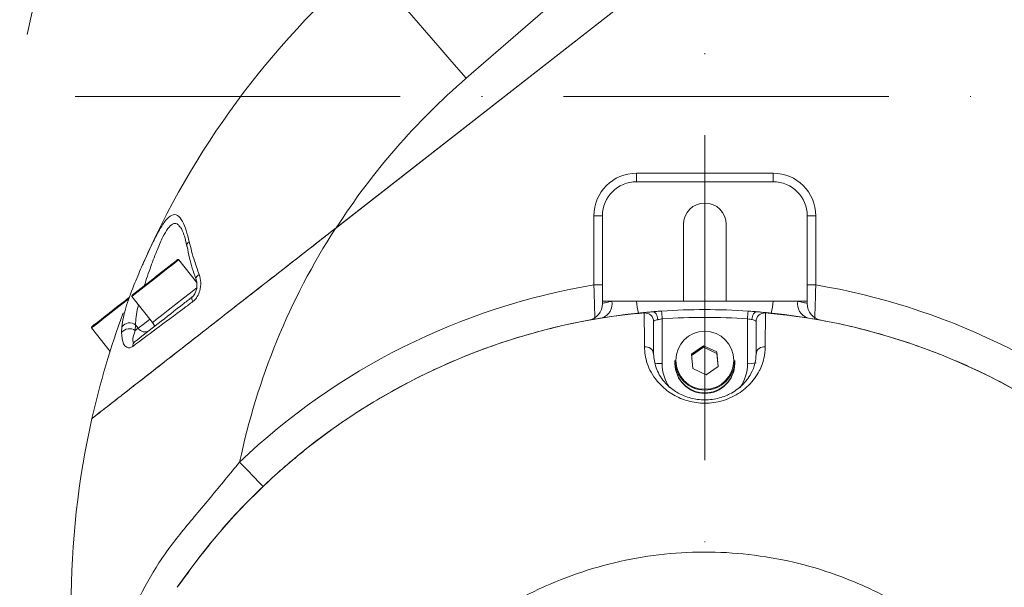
# Model space of a CAD drawing. Header units: millimetres. Extents: x 809 to 6054, y -5716 to -1261.
# Tile 32 of 94: x 2494 to 2609, y -2370 to -2304. Entities that reach past the tile are written whole.
import ezdxf

# ---------------------------------------------------------------- set-up
doc = ezdxf.new("R2010")
doc.units = ezdxf.units.MM
doc.header["$LTSCALE"] = 0.3175
doc.linetypes.add('ACAD_ISO10W100', pattern=[18, 12, -3, 0, -3])
doc.linetypes.add('CENTER2', pattern=[28.574999, 19.049999, -3.175, 3.175, -3.175])
for name, color, linetype, lineweight in [('1轮廓实线层', 7, 'Continuous', 18), ('7标注层', 4, 'Continuous', 13), ('中心线', 4, 'ACAD_ISO10W100', 20), ('细点划线', 6, 'CENTER2', 18)]:
    doc.layers.add(name, color=color, linetype=linetype, lineweight=lineweight)
doc.styles.add('标准汉字', font='gbenor.shx', dxfattribs={"bigfont": 'gbcbig.shx'})
doc.dimstyles.new('M1：10', dxfattribs={"dimscale": 10, "dimtxt": 3.5, "dimasz": 2.5, "dimexe": 2, "dimexo": 0, "dimgap": 1.5, "dimtad": 1, "dimdec": 4, "dimdsep": 46, "dimtxsty": '标准汉字', "dimcen": 5, "dimdle": 5, "dimclrd": 1, "dimclre": 1, "dimclrt": 256, "dimadec": 4, "dimazin": 2, "dimtfac": 1, "dimtdec": 4, "dimtmove": 0, "dimatfit": 3, "dimfxl": 1, "dimtolj": 1, "dimarcsym": 0})

# ---------------------------------------------------------------- blocks, each defined once
blk = doc.blocks.new('*D2')
at = {"layer": '7标注层', "color": 1, "lineweight": -2, "transparency": 16777216}
for p, q in [((2574.24, -1966.55), (2574.24, -1793.65)), ((3504.76, -2862.69), (3504.76, -1793.65)), ((3479.76, -1813.65), (2599.24, -1813.65))]:
    blk.add_line(p, q, dxfattribs=at)
at = {"layer": '7标注层', "color": 1, "transparency": 16777216}
for points in [[(2599.24, -1809.48), (2599.24, -1817.81), (2574.24, -1813.65)], [(3479.76, -1817.81), (3479.76, -1809.48), (3504.76, -1813.65)]]:
    blk.add_solid(points, dxfattribs=at)
at = {"layer": 'Defpoints', "color": 0, "transparency": 16777216}
for p in [(2574.24, -1813.65), (2574.24, -1966.55), (3504.76, -2862.69)]:
    blk.add_point(p, dxfattribs=at)
at = {"layer": '7标注层', "transparency": 16777216, "insert": (2968.02, -1781.15), "char_height": 35, "attachment_point": 5, "style": '标准汉字'}
blk.add_mtext('\\A1;930.5', dxfattribs=at)
blk = doc.blocks.new('*D3')
at = {"layer": '7标注层', "color": 1, "lineweight": -2, "transparency": 16777216}
for p, q in [((1643.72, -2862.69), (1643.72, -1793.65)), ((2574.24, -2212.74), (2574.24, -1793.65)), ((2549.24, -1813.65), (1668.72, -1813.65))]:
    blk.add_line(p, q, dxfattribs=at)
at = {"layer": '7标注层', "color": 1, "transparency": 16777216}
for points in [[(1668.72, -1809.48), (1668.72, -1817.81), (1643.72, -1813.65)], [(2549.24, -1817.81), (2549.24, -1809.48), (2574.24, -1813.65)]]:
    blk.add_solid(points, dxfattribs=at)
at = {"layer": 'Defpoints', "color": 0, "transparency": 16777216}
for p in [(1643.72, -1813.65), (2574.24, -2212.74), (1643.72, -2862.69)]:
    blk.add_point(p, dxfattribs=at)
at = {"layer": '7标注层', "transparency": 16777216, "insert": (2108.98, -1781.15), "char_height": 35, "attachment_point": 5, "style": '标准汉字'}
blk.add_mtext('\\A1;930.5', dxfattribs=at)
blk = doc.blocks.new('*D4')
at = {"layer": '7标注层', "color": 1, "lineweight": -2, "transparency": 16777216}
for p, q in [((2574.24, -1932.17), (1454.4, -1932.17)), ((1474.4, -3227.69), (1474.4, -1957.17)), ((2364.24, -3252.69), (1454.4, -3252.69))]:
    blk.add_line(p, q, dxfattribs=at)
at = {"layer": '7标注层', "color": 1, "transparency": 16777216}
for points in [[(1478.56, -1957.17), (1470.23, -1957.17), (1474.4, -1932.17)], [(1470.23, -3227.69), (1478.56, -3227.69), (1474.4, -3252.69)]]:
    blk.add_solid(points, dxfattribs=at)
at = {"layer": 'Defpoints', "color": 0, "transparency": 16777216}
for p in [(1474.4, -1932.17), (2574.24, -1932.17), (2364.24, -3252.69)]:
    blk.add_point(p, dxfattribs=at)
at = {"layer": '7标注层', "transparency": 16777216, "insert": (1441.9, -2592.43), "char_height": 35, "attachment_point": 5, "rotation": 90, "style": '标准汉字'}
blk.add_mtext('\\A1;1320.5', dxfattribs=at)
blk = doc.blocks.new('*D7')
at = {"layer": '7标注层', "color": 1, "lineweight": -2, "transparency": 16777216}
for p, q in [((2574.24, -1932.17), (3613.47, -1932.17)), ((3593.47, -2837.69), (3593.47, -1957.17)), ((3489.76, -2862.69), (3613.47, -2862.69))]:
    blk.add_line(p, q, dxfattribs=at)
at = {"layer": '7标注层', "color": 1, "transparency": 16777216}
for points in [[(3597.64, -1957.17), (3589.31, -1957.17), (3593.47, -1932.17)], [(3589.31, -2837.69), (3597.64, -2837.69), (3593.47, -2862.69)]]:
    blk.add_solid(points, dxfattribs=at)
at = {"layer": 'Defpoints', "color": 0, "transparency": 16777216}
for p in [(2574.24, -1932.17), (3593.47, -1932.17), (3489.76, -2862.69)]:
    blk.add_point(p, dxfattribs=at)
at = {"layer": '7标注层', "transparency": 16777216, "insert": (3560.97, -2397.43), "char_height": 35, "attachment_point": 5, "rotation": 90, "style": '标准汉字'}
blk.add_mtext('\\A1;930.5', dxfattribs=at)
blk = doc.blocks.new('*D17')
at = {"layer": '7标注层', "color": 1, "lineweight": -2, "transparency": 16777216}
for p, q in [((2574.24, -2202.74), (2574.24, -2179.43)), ((2670.83, -2386.8), (2799.55, -2352.32))]:
    blk.add_line(p, q, dxfattribs=at)
blk.add_arc((2574.24, -2412.69), 213.26, 21.7206, 83.2794, dxfattribs=at)
at = {"layer": '7标注层', "color": 1, "transparency": 16777216}
for points in [[(2599.44, -2196.74), (2598.95, -2205.05), (2574.24, -2199.43)], [(2768.4, -2335.08), (2776.31, -2332.45), (2780.23, -2357.49)]]:
    blk.add_solid(points, dxfattribs=at)
at = {"layer": 'Defpoints', "color": 0, "transparency": 16777216}
for p in [(2574.24, -2202.74), (2704.06, -2243.5), (2670.83, -2386.8), (2574.24, -2412.69), (2574.24, -3258.33)]:
    blk.add_point(p, dxfattribs=at)
at = {"layer": '7标注层', "transparency": 16777216, "insert": (2723.85, -2217.71), "char_height": 35, "attachment_point": 5, "rotation": 322.5, "style": '标准汉字'}
blk.add_mtext('\\A1;75%%d', dxfattribs=at)
blk = doc.blocks.new('*D18')
at = {"layer": '7标注层', "color": 1, "lineweight": -2, "transparency": 16777216}
for p, q in [((2574.24, -2202.74), (2574.24, -2179.1)), ((2471.23, -2412.69), (2340.66, -2412.69))]:
    blk.add_line(p, q, dxfattribs=at)
blk.add_arc((2574.24, -2412.69), 213.58, 96.7103, 173.2897, dxfattribs=at)
at = {"layer": '7标注层', "color": 1, "transparency": 16777216}
for points in [[(2549.53, -2204.73), (2549.04, -2196.41), (2574.24, -2199.1)], [(2357.96, -2387.49), (2366.28, -2387.97), (2360.66, -2412.69)]]:
    blk.add_solid(points, dxfattribs=at)
at = {"layer": 'Defpoints', "color": 0, "transparency": 16777216}
for p in [(2574.24, -2202.74), (2423.22, -2261.66), (2471.23, -2412.69), (2660.98, -2412.69), (2574.24, -3258.33)]:
    blk.add_point(p, dxfattribs=at)
at = {"layer": '7标注层', "transparency": 16777216, "insert": (2400.23, -2238.68), "char_height": 35, "attachment_point": 5, "rotation": 45, "style": '标准汉字'}
blk.add_mtext('\\A1;90%%d', dxfattribs=at)
blk = doc.blocks.new('*D19')
at = {"layer": '7标注层', "color": 1, "lineweight": -2, "transparency": 16777216}
for p, q in [((3017.26, -2265.97), (2965.61, -2176.5)), ((3171.77, -2312.69), (3201.49, -2312.69))]:
    blk.add_line(p, q, dxfattribs=at)
blk.add_arc((3044.23, -2312.69), 137.25, 10.4505, 109.5495, dxfattribs=at)
at = {"layer": '7标注层', "color": 1, "transparency": 16777216}
for points in [[(2996.56, -2179.56), (3000.05, -2187.13), (2975.61, -2193.82)], [(3175.06, -2288.17), (3183.36, -2287.41), (3181.49, -2312.69)]]:
    blk.add_solid(points, dxfattribs=at)
at = {"layer": 'Defpoints', "color": 0, "transparency": 16777216}
for p in [(3112.86, -2193.82), (3017.26, -2265.97), (2385.95, -2312.69), (3044.25, -2312.71), (3171.77, -2312.69)]:
    blk.add_point(p, dxfattribs=at)
at = {"layer": '7标注层', "transparency": 16777216, "insert": (3129.11, -2165.67), "char_height": 35, "attachment_point": 5, "rotation": 330, "style": '标准汉字'}
blk.add_mtext('\\A1;120%%d', dxfattribs=at)
blk = doc.blocks.new('*D20')
at = {"layer": '7标注层', "color": 1, "lineweight": -2, "transparency": 16777216}
for p, q in [((3171.77, -2312.69), (3203.17, -2312.69)), ((3017.26, -2359.41), (2964.76, -2450.33))]:
    blk.add_line(p, q, dxfattribs=at)
blk.add_arc((3044.23, -2312.69), 138.94, 250.3236, 349.6764, dxfattribs=at)
at = {"layer": '7标注层', "color": 1, "transparency": 16777216}
for points in [[(3185.07, -2337.96), (3176.77, -2337.21), (3183.17, -2312.69)], [(2999.2, -2439.73), (2995.7, -2447.29), (2974.76, -2433.01)]]:
    blk.add_solid(points, dxfattribs=at)
at = {"layer": 'Defpoints', "color": 0, "transparency": 16777216}
for p in [(2385.95, -2312.69), (3044.25, -2312.66), (3171.77, -2312.69), (3017.26, -2359.41), (3113.7, -2433.01)]:
    blk.add_point(p, dxfattribs=at)
at = {"layer": '7标注层', "transparency": 16777216, "insert": (3097.45, -2404.86), "char_height": 35, "attachment_point": 5, "rotation": 30, "style": '标准汉字'}
blk.add_mtext('\\A1;120%%d', dxfattribs=at)

msp = doc.modelspace()

# ---------------------------------------------------------------- linework, layer by layer
at = {"layer": '1轮廓实线层'}
for p, q in [((2582.88483, -2287.58328), (2530.95156, -2328.15801)), ((2531.04482, -2328.08517), (2582.74275, -2287.69432)), ((2546.26588, -2310.56325), (2555.25877, -2302.77787)), ((2566.24147, -2322.6866), (2566.24147, -2321.68655)), ((2582.24147, -2321.68655), (2566.24147, -2321.68655)), ((2582.24147, -2322.6866), (2582.24147, -2321.68655)), ((2566.24147, -2322.6866), (2582.24147, -2322.6866)), ((2562.24147, -2326.68661), (2561.24147, -2326.68661)), ((2561.24147, -2326.68661), (2561.24147, -2334.79534)), ((2562.24147, -2336.6866), (2562.24147, -2326.68661)), ((2586.24147, -2326.68661), (2586.24147, -2336.6866)), ((2586.24147, -2326.68661), (2587.24147, -2326.68661)), ((2587.24147, -2334.79534), (2587.24147, -2326.68661)), ((2571.74147, -2336.6866), (2571.74147, -2327.68659)), ((2576.74147, -2327.68659), (2576.74147, -2336.6866)), ((2513.53444, -2330.27475), (2513.53731, -2330.28679)), ((2512.60439, -2331.83263), (2514.67276, -2334.48003)), ((2562.24147, -2334.79534), (2561.24147, -2334.79534)), ((2586.24147, -2334.79534), (2587.24147, -2334.79534)), ((2509.4894, -2339.2155), (2507.08832, -2336.14229)), ((2562.24147, -2336.6866), (2562.24147, -2336.97002)), ((2563.32859, -2336.6866), (2562.24147, -2336.6866)), ((2566.24147, -2336.6866), (2563.32859, -2336.6866)), ((2582.24147, -2336.6866), (2566.24147, -2336.6866)), ((2585.15435, -2336.6866), (2582.24147, -2336.6866)), ((2586.24147, -2336.6866), (2585.15435, -2336.6866)), ((2586.24147, -2336.97002), (2586.24147, -2336.6866)), ((2568.24147, -2339.07495), (2568.24147, -2342.90223)), ((2569.24147, -2338.76853), (2569.24147, -2344.01767)), ((2579.24147, -2344.01767), (2579.24147, -2338.76853)), ((2580.24147, -2339.07495), (2580.24147, -2342.90223)), ((2504.52693, -2342.60945), (2502.36025, -2339.83622)), ((2505.90961, -2339.6989), (2505.88213, -2340.37118)), ((2507.48276, -2340.14879), (2507.51836, -2339.48593)), ((2507.82644, -2339.88027), (2507.48276, -2340.14879)), ((2507.51836, -2339.48593), (2507.82644, -2339.88027)), ((2509.79723, -2339.60955), (2509.4894, -2339.2155)), ((2572.68262, -2342.90133), (2574.09156, -2341.91857)), ((2572.69704, -2343.0656), (2574.09156, -2342.09286)), ((2574.09156, -2341.91857), (2575.65041, -2342.64271)), ((2574.09156, -2342.09286), (2574.09156, -2341.91857)), ((2574.09156, -2342.09286), (2575.65041, -2342.81699)), ((2570.74147, -2343.9741), (2570.74147, -2343.63423)), ((2572.83253, -2344.60829), (2572.68262, -2342.90133)), ((2575.65041, -2342.64271), (2575.80032, -2344.34961)), ((2575.65041, -2342.81699), (2575.65041, -2342.64271)), ((2575.65041, -2342.81699), (2575.7859, -2344.35968)), ((2577.74147, -2343.63423), (2577.74147, -2343.9741)), ((2570.74147, -2344.01767), (2570.74147, -2343.9741)), ((2574.39138, -2345.33243), (2572.83253, -2344.60829)), ((2575.80032, -2344.34961), (2574.39138, -2345.33243)), ((2577.74147, -2343.9741), (2577.74147, -2344.01767))]:
    msp.add_line(p, q, dxfattribs=at)
for points in [[(2534.48446, -2296.9545), (2534.60438, -2297.09302), (2534.96169, -2297.50578), (2535.54912, -2298.18432), (2536.35472, -2299.11487), (2537.36207, -2300.27847), (2538.55069, -2301.6514), (2539.89637, -2303.20583), (2541.3717, -2304.90999), (2542.94667, -2306.72924), (2544.58921, -2308.62652), (2546.26588, -2310.56325)], [(2507.08832, -2336.14229), (2507.09774, -2336.13489), (2507.32062, -2335.96079), (2507.8172, -2335.57282), (2508.53368, -2335.01302), (2509.3924, -2334.34211), (2510.30031, -2333.63281), (2511.15904, -2332.9619), (2511.87551, -2332.40209), (2512.3721, -2332.01413), (2512.59497, -2331.84002), (2512.60439, -2331.83263)], [(2512.46403, -2331.81541), (2512.45487, -2331.82256), (2512.23837, -2331.99172), (2511.75597, -2332.3686), (2511.05997, -2332.91237), (2510.22578, -2333.56415), (2509.3438, -2334.25318), (2508.50961, -2334.90495), (2507.81362, -2335.44873), (2507.33122, -2335.82561), (2507.11471, -2335.99476), (2507.10556, -2336.00192)], [(2514.97751, -2333.57458), (2514.82971, -2333.68711), (2514.71448, -2333.80644), (2514.63698, -2333.92738), (2514.6007, -2334.04438), (2514.60723, -2334.15221), (2514.61399, -2334.17307)], [(2512.24743, -2337.06067), (2513.14297, -2336.36103), (2513.94146, -2335.73721), (2514.55638, -2335.25674), (2514.71241, -2335.13485)], [(2514.68091, -2335.15946), (2514.55638, -2335.25674), (2513.94146, -2335.73721), (2513.14297, -2336.36103), (2512.24743, -2337.06067)], [(2502.36025, -2339.83622), (2502.36968, -2339.82889), (2502.59255, -2339.65473), (2503.08913, -2339.26676), (2503.80561, -2338.70701), (2504.66434, -2338.0361), (2505.57225, -2337.32675), (2506.43097, -2336.65584), (2506.67888, -2336.46218)], [(2506.74959, -2336.28003), (2506.3319, -2336.60637), (2505.49771, -2337.25808), (2504.61574, -2337.94717), (2503.78155, -2338.59889), (2503.08554, -2339.14266), (2502.60315, -2339.51954), (2502.38664, -2339.6887), (2502.37749, -2339.69586)], [(2514.16564, -2336.19653), (2514.1358, -2336.23008), (2514.11633, -2336.27568), (2514.10756, -2336.33272), (2514.10962, -2336.40025), (2514.12247, -2336.4772), (2514.14592, -2336.56226), (2514.17958, -2336.65411), (2514.22292, -2336.75127)], [(2512.24743, -2337.06067), (2511.3519, -2337.76037), (2510.55342, -2338.3842), (2509.9385, -2338.86467), (2509.57379, -2339.14958), (2509.4894, -2339.2155)], [(2509.4894, -2339.2155), (2509.57379, -2339.14958), (2509.9385, -2338.86467), (2510.55342, -2338.3842), (2511.3519, -2337.76037), (2512.24743, -2337.06067)], [(2568.73317, -2338.8565), (2568.70502, -2338.66791), (2568.6592, -2338.48904), (2568.59739, -2338.32644), (2568.52187, -2338.18613), (2568.43541, -2338.07324), (2568.3412, -2337.99194), (2568.2427, -2337.94527), (2568.14356, -2337.9349)], [(2580.33938, -2337.9349), (2580.24024, -2337.94527), (2580.14174, -2337.99194), (2580.04753, -2338.07324), (2579.96108, -2338.18613), (2579.88555, -2338.32644), (2579.82374, -2338.48904), (2579.77792, -2338.66791), (2579.74978, -2338.8565)], [(2509.18156, -2338.82151), (2508.57006, -2339.29925), (2507.82644, -2339.88027)], [(2519.71968, -2355.56023), (2520.09342, -2355.95183), (2520.4641, -2356.34021), (2520.82872, -2356.72228), (2521.18429, -2357.09481), (2521.52791, -2357.45488), (2521.8568, -2357.79945), (2522.16824, -2358.12579), (2522.45971, -2358.43114)]]:
    msp.add_lwpolyline(points, dxfattribs=at)
msp.add_circle((2574.23752, -2343.63445), 3.39575, dxfattribs=at)
for centre, radius, start, end in [((2599.93682, -2372.55867), 100, 130.8835376, 156.5044341), ((2599.93682, -2372.55867), 82, 130.8835376, 147.1555692), ((2566.24147, -2326.68658), 5, 90, 180), ((2582.24147, -2326.68658), 5, 0, 90), ((2566.24147, -2326.68658), 4, 90, 180), ((2582.24147, -2326.68658), 4, 0, 90), ((2574.24147, -2327.68658), 2.5, 0, 180), ((2599.96191, -2372.44766), 82, 147.3083595, 168.1152248), ((2514.09657, -2330.20496), 0.56644, 120.749703, 187.0764165), ((2512.52559, -2331.89421), 0.1, 38, 128), ((2574.24147, -2412.68658), 78.96863, 99.475296, 133.663634), ((2574.24147, -2412.68658), 78.96863, 48.0724309, 80.524704), ((2507.16712, -2336.08071), 0.1, 128, 218), ((2561.64713, -2337.03304), 1.71678, 288.5550315, 11.6422243), ((2576.10806, -2335.9466), 9.8943, 184.2891327, 192.5259027), ((2572.37424, -2335.94654), 9.89494, 347.4745144, 355.7107473), ((2586.83581, -2337.03304), 1.71678, 168.3579002, 251.4450065), ((2574.24147, -2412.68658), 75, 93.8742882, 145.5420048), ((2560.24147, -2336.97), 2, 280.4756817, 0), ((2574.24147, -2412.68658), 75, 86.1257118, 93.8742882), ((2531.91207, -2341.08059), 37.40093, 3.544195, 4.9430137), ((2616.61306, -2341.08372), 37.44323, 175.0577765, 176.4550149), ((2574.24147, -2412.68658), 75, 34.4579952, 86.1257118), ((2588.24147, -2336.97), 2, 180, 259.5243183), ((2599.93682, -2372.55867), 100, 159.8301921, 167.2314443), ((2567.24233, -2339.0761), 0.99914, 0.0657545, 95.4783289), ((2574.24147, -2412.59942), 74, 86.1257118, 93.8742882), ((2581.24061, -2339.0761), 0.99914, 84.5214961, 179.9342264), ((2502.43905, -2339.77468), 0.1, 128, 218), ((2506.79782, -2341.09038), 1.16437, 53.966577, 141.8529523), ((2506.81742, -2340.37371), 1.13114, 51.7072713, 143.3747254), ((2508.60449, -2339.34947), 0.94187, 214.302597, 303.7398687), ((2507.80082, -2341.9441), 0.61124, 130.7289569, 184.9438714), ((2567.29537, -2342.98952), 0.95012, 5.2712703, 98.4702991), ((2581.18757, -2342.98952), 0.95012, 81.5299061, 174.7285244), ((2574.24147, -2343.62493), 3.50001, 180.1523171, 359.8476829), ((2569.16901, -2336.5826), 7.43542, 264.1985729, 270.5583527), ((2574.21027, -2344.0166), 4.9688, 180.0123179, 214.5432192), ((2574.23462, -2343.96835), 3.49316, 180.0942245, 275.1225765), ((2574.24147, -2343.96492), 3.50001, 180.1502705, 359.8497295), ((2574.24147, -2344.00849), 3.50001, 180.1502705, 359.8497295), ((2574.24963, -2343.96836), 3.49185, 274.8773301, 359.9058079), ((2574.27182, -2344.01636), 4.96965, 325.5710303, 359.9849097), ((2579.48973, -2341.08526), 2.9429, 265.1608427, 284.7997489), ((2599.96191, -2372.44766), 100, 167.296651, 180)]:
    msp.add_arc(centre, radius, start, end, dxfattribs=at)
for points, knots in [([(2513.80695, -2329.71816), (2513.6948, -2329.27026), (2513.4669, -2328.36004), (2513.01579, -2327.25525), (2512.44919, -2326.53155), (2511.77191, -2326.50563), (2511.04879, -2327.16923), (2510.28854, -2328.33919), (2509.41947, -2330.03266), (2508.71056, -2331.58567), (2508.30289, -2332.51882), (2508.22773, -2332.69088)], [0, 0, 0, 0, 42576.150410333, 86522.801526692, 135016.791084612, 183843.234865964, 226563.505849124, 268909.985998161, 317285.076255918, 374993.933665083, 388040.324896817, 388040.324896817, 388040.324896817, 388040.324896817]), ([(2508.53064, -2334.8885), (2508.78637, -2334.13165), (2509.27427, -2332.68762), (2510.03129, -2330.69996), (2510.69539, -2329.1721), (2511.29651, -2328.11815), (2511.86219, -2327.55954), (2512.2511, -2327.56872), (2512.54092, -2327.72399), (2512.65369, -2327.89484), (2512.7381, -2328.0227)], [0, 0, 0, 0, 70956.340502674, 135379.983755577, 188319.253017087, 233452.375640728, 277951.238909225, 320505.336607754, 328839.775806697, 353638.847712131, 353638.847712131, 353638.847712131, 353638.847712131]), ([(2502.40974, -2350.45735), (2502.44161, -2350.43244), (2502.50652, -2350.38167), (2503.01852, -2349.98173), (2503.79599, -2349.37432), (2504.94494, -2348.47657), (2506.53626, -2347.23339), (2508.93397, -2345.36005), (2512.05109, -2342.92468), (2515.76008, -2340.02689), (2519.54467, -2337.07009), (2524.61947, -2333.10521), (2528.46532, -2330.1005), (2531.04482, -2328.08517)], [0, 0, 0, 0, 22919.197057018, 46686.282551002, 69581.450692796, 93064.566863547, 125896.41959588, 159647.769187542, 211619.996476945, 264949.402945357, 315714.91147901, 366513.288269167, 469988.881915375, 469988.881915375, 469988.881915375, 469988.881915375]), ([(2530.95156, -2328.15801), (2529.25183, -2329.48599), (2525.85168, -2332.14247), (2520.77171, -2336.11145), (2516.51531, -2339.43682), (2513.11953, -2342.08994), (2510.54118, -2344.10434), (2508.104, -2346.00849), (2506.12429, -2347.55524), (2504.629, -2348.72345), (2503.55439, -2349.56307), (2502.79294, -2350.15797), (2502.4468, -2350.42834), (2502.41864, -2350.45038), (2502.40974, -2350.45735)], [0, 0, 0, 0, 75385.112836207, 150799.920501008, 225923.589683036, 267039.296206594, 308126.992193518, 349583.553804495, 390965.539153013, 419303.908051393, 447608.971209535, 476234.156055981, 504826.278834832, 518044.920586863, 518044.920586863, 518044.920586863, 518044.920586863]), ([(2513.53001, -2330.27588), (2513.52147, -2330.22632), (2513.44377, -2329.77535), (2513.25971, -2329.11147), (2513.02161, -2328.40859), (2512.81979, -2328.04532), (2512.78274, -2328.00438), (2512.77359, -2327.99427)], [0, 0, 0, 0, 9570.755605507, 87090.353091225, 152159.759956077, 205693.350177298, 223249.692038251, 223249.692038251, 223249.692038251, 223249.692038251]), ([(2514.97751, -2333.57458), (2514.78414, -2333.03771), (2514.3095, -2331.71997), (2513.99395, -2330.46301), (2513.80695, -2329.71816)], [0, 0, 0, 0, 43385.91329671, 106491.58910032, 106491.58910032, 106491.58910032, 106491.58910032]), ([(2514.61489, -2334.1683), (2514.59814, -2334.12225), (2514.28663, -2333.26583), (2513.8925, -2331.94757), (2513.65122, -2330.73344), (2513.56123, -2330.28059)], [0, 0, 0, 0, 4845.550638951, 90121.308515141, 140848.277824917, 140848.277824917, 140848.277824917, 140848.277824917]), ([(2508.68848, -2331.64726), (2508.68912, -2331.64585), (2508.69004, -2331.6438), (2508.68979, -2331.6444), (2508.68971, -2331.64458)], [0, 0, 0, 0, 73596.89217481, 106515.001863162, 106515.001863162, 106515.001863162, 106515.001863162]), ([(2508.22773, -2332.69088), (2507.92362, -2333.40563), (2507.21386, -2335.07378), (2506.25343, -2337.57801), (2506.0244, -2338.9908), (2505.90961, -2339.6989)], [0, 0, 0, 0, 38339.894157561, 89481.353796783, 140869.596183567, 140869.596183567, 140869.596183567, 140869.596183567]), ([(2514.17523, -2336.18443), (2514.19194, -2336.17206), (2514.2585, -2336.12279), (2514.39047, -2335.96426), (2514.54762, -2335.69443), (2514.68209, -2335.30244), (2514.73718, -2334.80185), (2514.69396, -2334.39312), (2514.62121, -2334.2132), (2514.60583, -2334.17515)], [0, 0, 0, 0, 10790.933686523, 42982.644994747, 80470.351912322, 132132.867935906, 199768.543687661, 283129.537377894, 305484.766854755, 305484.766854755, 305484.766854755, 305484.766854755]), ([(2514.22292, -2336.75127), (2514.26708, -2336.71626), (2514.46726, -2336.55761), (2514.79782, -2336.14792), (2515.1138, -2335.40452), (2515.22219, -2334.46589), (2515.06031, -2333.87618), (2514.97751, -2333.57458)], [0, 0, 0, 0, 11111.678078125, 50364.498420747, 96948.148073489, 158603.80092126, 223148.653376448, 223148.653376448, 223148.653376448, 223148.653376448]), ([(2561.24147, -2334.79534), (2561.26042, -2335.4839), (2561.29801, -2336.84952), (2561.33373, -2338.07573), (2561.3513, -2338.67309), (2561.35335, -2338.74214), (2561.35512, -2338.8019)], [0, 0, 0, 0, 89061.798528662, 176637.695517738, 178224.839482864, 188442.110215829, 188442.110215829, 188442.110215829, 188442.110215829]), ([(2587.12782, -2338.8019), (2587.12959, -2338.74203), (2587.14681, -2338.15975), (2587.18461, -2336.86036), (2587.22252, -2335.48348), (2587.24147, -2334.79534)], [0, 0, 0, 0, 7613.817523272, 74040.583785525, 140408.652336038, 140408.652336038, 140408.652336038, 140408.652336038]), ([(2507.19185, -2341.99677), (2508.08408, -2341.33141), (2509.90519, -2339.97335), (2512.40718, -2338.10688), (2513.8847, -2337.00377), (2514.22292, -2336.75127)], [0, 0, 0, 0, 59919.331887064, 122299.120728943, 140817.037207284, 140817.037207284, 140817.037207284, 140817.037207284]), ([(2514.16564, -2336.19653), (2513.83953, -2336.45131), (2512.46177, -2337.52776), (2510.05915, -2339.40486), (2508.297, -2340.78163), (2507.40199, -2341.4809)], [0, 0, 0, 0, 18644.125671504, 78769.144592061, 140825.476905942, 140825.476905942, 140825.476905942, 140825.476905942]), ([(2563.32859, -2336.6866), (2563.24973, -2336.70603), (2562.87989, -2336.79719), (2562.37242, -2336.93338), (2562.28507, -2336.95782), (2562.24147, -2336.97002)], [0, 0, 0, 0, 16797.592395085, 78778.506274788, 140549.768801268, 140549.768801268, 140549.768801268, 140549.768801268]), ([(2586.24147, -2336.97002), (2586.19787, -2336.95782), (2586.11052, -2336.93338), (2585.60306, -2336.79719), (2585.23321, -2336.70603), (2585.15435, -2336.6866)], [0, 0, 0, 0, 61715.766151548, 123640.913061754, 140423.525575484, 140423.525575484, 140423.525575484, 140423.525575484]), ([(2507.51836, -2339.48593), (2507.55069, -2338.854), (2507.58687, -2338.14657), (2507.84921, -2337.2479), (2507.87721, -2337.15199)], [0, 0, 0, 0, 95116.699485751, 106481.408685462, 106481.408685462, 106481.408685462, 106481.408685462]), ([(2567.14694, -2338.08152), (2567.15657, -2338.07141), (2567.18097, -2338.04576), (2567.42278, -2338.00312), (2567.79098, -2337.96436), (2568.06338, -2337.9416), (2568.14356, -2337.9349)], [0, 0, 0, 0, 40255.40161701, 102023.79476035, 162969.293582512, 188389.392606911, 188389.392606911, 188389.392606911, 188389.392606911]), ([(2568.14356, -2337.9349), (2568.35105, -2337.91835), (2568.67938, -2337.89216), (2569.04086, -2337.86715), (2569.1739, -2337.85795)], [0, 0, 0, 0, 67134.541103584, 106232.676968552, 106232.676968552, 106232.676968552, 106232.676968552]), ([(2579.30904, -2337.85795), (2579.53866, -2337.87411), (2579.90157, -2337.89965), (2580.22178, -2337.92543), (2580.33938, -2337.9349)], [0, 0, 0, 0, 67189.571074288, 106187.238065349, 106187.238065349, 106187.238065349, 106187.238065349]), ([(2580.33938, -2337.9349), (2580.34716, -2337.93553), (2580.55327, -2337.95238), (2580.91228, -2337.98553), (2581.2677, -2338.03416), (2581.3132, -2338.06571), (2581.336, -2338.08152)], [0, 0, 0, 0, 2409.730213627, 63870.414012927, 125939.403385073, 188294.290803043, 188294.290803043, 188294.290803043, 188294.290803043]), ([(2512.40088, -2370.25146), (2514.03666, -2368.02344), (2517.32863, -2363.53962), (2522.68355, -2358.06419), (2527.97153, -2353.54953), (2533.08815, -2349.87948), (2538.5467, -2346.62228), (2544.21655, -2343.86442), (2549.99139, -2341.62702), (2555.87501, -2339.89154), (2561.61973, -2338.65058), (2565.44128, -2338.24046), (2567.1933, -2338.05244)], [0, 0, 0, 0, 54939.890174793, 110564.950162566, 151866.868145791, 193168.849102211, 235669.1611526, 278169.729585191, 318445.466137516, 358721.209949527, 400105.276897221, 435140.195068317, 435140.195068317, 435140.195068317, 435140.195068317]), ([(2567.15542, -2342.04976), (2567.15376, -2341.31268), (2567.1504, -2339.81717), (2567.14823, -2338.75661), (2567.14723, -2338.24851), (2567.14704, -2338.1367), (2567.14694, -2338.08152)], [0, 0, 0, 0, 65363.80410065, 132620.373463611, 160866.459383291, 188379.804997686, 188379.804997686, 188379.804997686, 188379.804997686]), ([(2568.73317, -2338.8565), (2568.69361, -2338.86536), (2568.55922, -2338.89547), (2568.37769, -2338.95184), (2568.25831, -2339.01782), (2568.24623, -2339.0588), (2568.24147, -2339.07495)], [0, 0, 0, 0, 25436.581412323, 86422.282533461, 148177.421034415, 188372.528964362, 188372.528964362, 188372.528964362, 188372.528964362]), ([(2569.24147, -2338.76853), (2569.17575, -2338.77792), (2568.99627, -2338.80358), (2568.83524, -2338.83597), (2568.73317, -2338.8565)], [0, 0, 0, 0, 38896.368330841, 106226.129613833, 106226.129613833, 106226.129613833, 106226.129613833]), ([(2579.74978, -2338.8565), (2579.69186, -2338.84452), (2579.535, -2338.81206), (2579.35501, -2338.78536), (2579.24147, -2338.76853)], [0, 0, 0, 0, 39202.338746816, 106183.32676602, 106183.32676602, 106183.32676602, 106183.32676602]), ([(2580.24147, -2339.07495), (2580.23019, -2339.04975), (2580.20768, -2338.99943), (2580.0323, -2338.92544), (2579.85534, -2338.87945), (2579.75361, -2338.85734), (2579.74978, -2338.8565)], [0, 0, 0, 0, 62286.387952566, 124370.625424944, 185878.665119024, 188289.20611812, 188289.20611812, 188289.20611812, 188289.20611812]), ([(2581.26706, -2338.05333), (2583.22476, -2338.26771), (2587.46938, -2338.73253), (2593.66749, -2340.15594), (2599.82907, -2342.09293), (2605.65771, -2344.48583), (2611.31759, -2347.38748), (2616.70969, -2350.76031), (2621.7474, -2354.54033), (2626.45635, -2358.72228), (2630.83148, -2363.33451), (2633.98863, -2367.26085), (2635.64803, -2369.63142), (2636.08206, -2370.25146)], [0, 0, 0, 0, 42116.700433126, 91316.000680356, 135770.752845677, 180225.471145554, 225971.53110626, 271717.710268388, 316158.945952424, 360600.580311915, 406332.422777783, 452064.479655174, 468262.743320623, 468262.743320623, 468262.743320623, 468262.743320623]), ([(2581.336, -2338.08152), (2581.33568, -2338.25537), (2581.33503, -2338.60812), (2581.33244, -2339.84392), (2581.32976, -2341.06481), (2581.32826, -2341.72419), (2581.32752, -2342.04976)], [0, 0, 0, 0, 65325.682966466, 132546.763349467, 160757.963268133, 188272.991799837, 188272.991799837, 188272.991799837, 188272.991799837]), ([(2507.40199, -2341.4809), (2507.36848, -2341.50086), (2507.32228, -2341.52839), (2507.2481, -2341.52216), (2507.17947, -2341.41278), (2507.19591, -2340.98172), (2507.36761, -2340.48315), (2507.48276, -2340.14879)], [0, 0, 0, 0, 15038.402407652, 20731.162532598, 51866.386546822, 108280.173828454, 223141.887856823, 223141.887856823, 223141.887856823, 223141.887856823]), ([(2505.88213, -2340.37118), (2505.91531, -2340.85821), (2505.96612, -2341.60394), (2506.40971, -2342.10986), (2506.80851, -2342.20987), (2507.07426, -2342.06214), (2507.19185, -2341.99677)], [0, 0, 0, 0, 88727.407669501, 135857.078824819, 165369.176891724, 188790.129975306, 188790.129975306, 188790.129975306, 188790.129975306]), ([(2581.32752, -2342.04976), (2581.29893, -2342.49344), (2581.24183, -2343.3797), (2580.66741, -2344.94949), (2579.55203, -2346.53357), (2577.7723, -2347.88602), (2575.663, -2348.64022), (2573.49185, -2348.71813), (2571.55158, -2348.24156), (2569.87261, -2347.31864), (2568.35113, -2345.86076), (2567.32069, -2343.94229), (2567.21117, -2342.68811), (2567.15542, -2342.04976)], [0, 0, 0, 0, 41901.669457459, 83699.639433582, 131934.062680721, 172328.255097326, 212552.519294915, 247396.524205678, 280302.677767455, 314302.255719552, 352036.32224708, 409352.447560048, 468762.566714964, 468762.566714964, 468762.566714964, 468762.566714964]), ([(2568.24147, -2342.90223), (2568.28618, -2343.41599), (2568.37309, -2344.41471), (2569.23349, -2345.9776), (2570.52481, -2347.17288), (2571.95099, -2347.92889), (2573.60274, -2348.31996), (2575.33964, -2348.25956), (2576.5147, -2347.89042), (2577.63148, -2347.3537), (2578.76127, -2346.52693), (2579.69588, -2345.23658), (2580.17476, -2343.96676), (2580.21921, -2343.25737), (2580.24147, -2342.90223)], [0, 0, 0, 0, 67722.382625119, 131646.64717109, 172832.546591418, 209388.362977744, 244441.977022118, 281461.704844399, 317359.851281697, 324548.633464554, 368317.888182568, 421646.86239693, 469083.695211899, 516642.61126842, 516642.61126842, 516642.61126842, 516642.61126842]), ([(2519.71968, -2355.56023), (2518.58979, -2356.93701), (2516.32207, -2359.70026), (2512.91069, -2363.72676), (2509.76315, -2367.86674), (2508.23795, -2370.88095), (2507.46862, -2372.40134)], [0, 0, 0, 0, 47388.970115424, 95110.879572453, 141404.635541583, 188522.340486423, 188522.340486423, 188522.340486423, 188522.340486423]), ([(2602.47893, -2453.44417), (2603.76409, -2452.3815), (2606.33447, -2450.25611), (2609.83511, -2446.47938), (2613.01507, -2442.25371), (2615.77233, -2437.57533), (2618.3812, -2431.79386), (2620.41823, -2424.8109), (2621.42614, -2416.68545), (2621.07918, -2408.5031), (2619.43583, -2400.49476), (2616.49039, -2392.88172), (2612.8287, -2386.64734), (2608.90443, -2381.72512), (2605.1106, -2377.91762), (2600.92868, -2374.56662), (2596.39961, -2371.73367), (2591.59634, -2369.4364), (2586.57155, -2367.70196), (2581.38601, -2366.57724), (2576.11633, -2366.05276), (2570.81821, -2366.1344), (2565.56535, -2366.84654), (2560.42682, -2368.15386), (2555.45688, -2370.04147), (2550.73178, -2372.50685), (2546.30432, -2375.49572), (2542.22193, -2378.97364), (2538.5534, -2382.91317), (2535.33089, -2387.24955), (2532.13462, -2392.71323), (2529.37505, -2399.44551), (2527.54864, -2407.43607), (2526.97614, -2415.64331), (2527.7104, -2421.05395), (2528.07753, -2423.75927)], [0, 0, 0, 0, 33604.252547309, 67210.255399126, 103638.479550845, 140181.871723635, 176615.23149202, 231467.195084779, 286321.569248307, 341095.684635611, 395867.345068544, 450317.051488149, 504759.976438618, 540701.496136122, 576755.262140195, 612691.340475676, 648284.327313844, 683993.34478146, 719581.816148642, 754977.991077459, 790493.703048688, 825888.689871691, 861327.449699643, 896887.048416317, 932328.562785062, 968037.515490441, 1003865.944957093, 1039580.102184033, 1075709.196356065, 1111954.772464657, 1148089.138511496, 1202897.319766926, 1257710.459835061, 1312677.780142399, 1367645.262303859, 1367645.262303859, 1367645.262303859, 1367645.262303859])]:
    msp.add_open_spline(points, degree=3, knots=knots, dxfattribs=at)
at = {"layer": '中心线', "color": 2, "ltscale": 10}
msp.add_line((2574.24147, -1932.16602), (2476.43088, -2391.87581), dxfattribs=at)
at = {"layer": '中心线', "ltscale": 10}
for p, q in [((2574.24147, -2202.74005), (2574.24147, -3258.33103)), ((2385.94543, -2312.68657), (3171.76928, -2312.68658))]:
    msp.add_line(p, q, dxfattribs=at)
at = {"layer": '细点划线', "lineweight": 30, "ltscale": 20}
msp.add_arc((2574.24147, -2862.68658), 930.52057, 340.00000083, 199.99999979, dxfattribs=at)

# ---------------------------------------------------------------- dimensions: what is measured, and where the dimension line sits
at = {"layer": '7标注层'}
dim = msp.add_linear_dim(base=(1643.7209, -1813.64631), p1=(2574.24147, -2212.74005), p2=(1643.7209, -2862.68658), dimstyle='M1：10', override={"dimdec": 1, "dimsah": 1, "dimtzin": 8}, dxfattribs=at)
dim.commit()
dim.dimension.update_dxf_attribs({"geometry": '*D3', "text_midpoint": (2108.98119, -1781.14631)})
dim = msp.add_linear_dim(base=(2574.24147, -1813.64631), p1=(3504.76205, -2862.68658), p2=(2574.24147, -1966.54843), dimstyle='M1：10', override={"dimdec": 1, "dimsah": 1, "dimtzin": 8}, dxfattribs=at)
dim.commit()
dim.dimension.update_dxf_attribs({"geometry": '*D2', "text_midpoint": (2968.01705, -1813.64631), "dimtype": 160})
for base, p1, picture, middle in [((1474.39647, -1932.16602), (2364.24149, -3252.68657), '*D4', (1441.89647, -2592.4263)), ((3593.47237, -1932.16602), (3489.76203, -2862.68658), '*D7', (3560.97237, -2397.4263))]:
    dim = msp.add_linear_dim(base=base, p1=p1, p2=(2574.24147, -1932.16602), angle=90, dimstyle='M1：10', override={"dimdec": 1, "dimsah": 1, "dimtzin": 8}, dxfattribs=at)
    dim.commit()
    dim.dimension.update_dxf_attribs({"geometry": picture, "text_midpoint": middle})
for base, line1, line2, picture, middle in [((3112.86086, -2193.82027), ((2385.94543, -2312.68657), (3171.76928, -2312.68658)), ((3044.24849, -2312.71275), (3017.25936, -2265.96621)), '*D19', (3129.11086, -2165.67445)), ((2704.0641, -2243.49844), ((2574.24147, -2202.74005), (2574.24147, -3258.33103)), ((2574.24147, -2412.68658), (2670.83405, -2386.80467)), '*D17', (2723.84885, -2217.71445)), ((2423.21563, -2261.66073), ((2660.98426, -2412.68658), (2471.2317, -2412.68658)), ((2574.24147, -2202.74005), (2574.24147, -3258.33103)), '*D18', (2400.23466, -2238.67976)), ((3113.70193, -2433.00965), ((3044.24849, -2312.6604), (3017.25936, -2359.40694)), ((2385.94543, -2312.68657), (3171.76928, -2312.68658)), '*D20', (3097.45193, -2404.86382))]:
    dim = msp.add_angular_dim_2l(base=base, line1=line1, line2=line2, dimstyle='M1：10', override={"dimtad": 1, "dimtih": 0, "dimtoh": 0, "dimdec": 1, "dimsah": 1, "dimtzin": 8}, dxfattribs=at)
    dim.commit()
    dim.dimension.update_dxf_attribs({"geometry": picture, "text_midpoint": middle})

doc.saveas('drawing.dxf')
